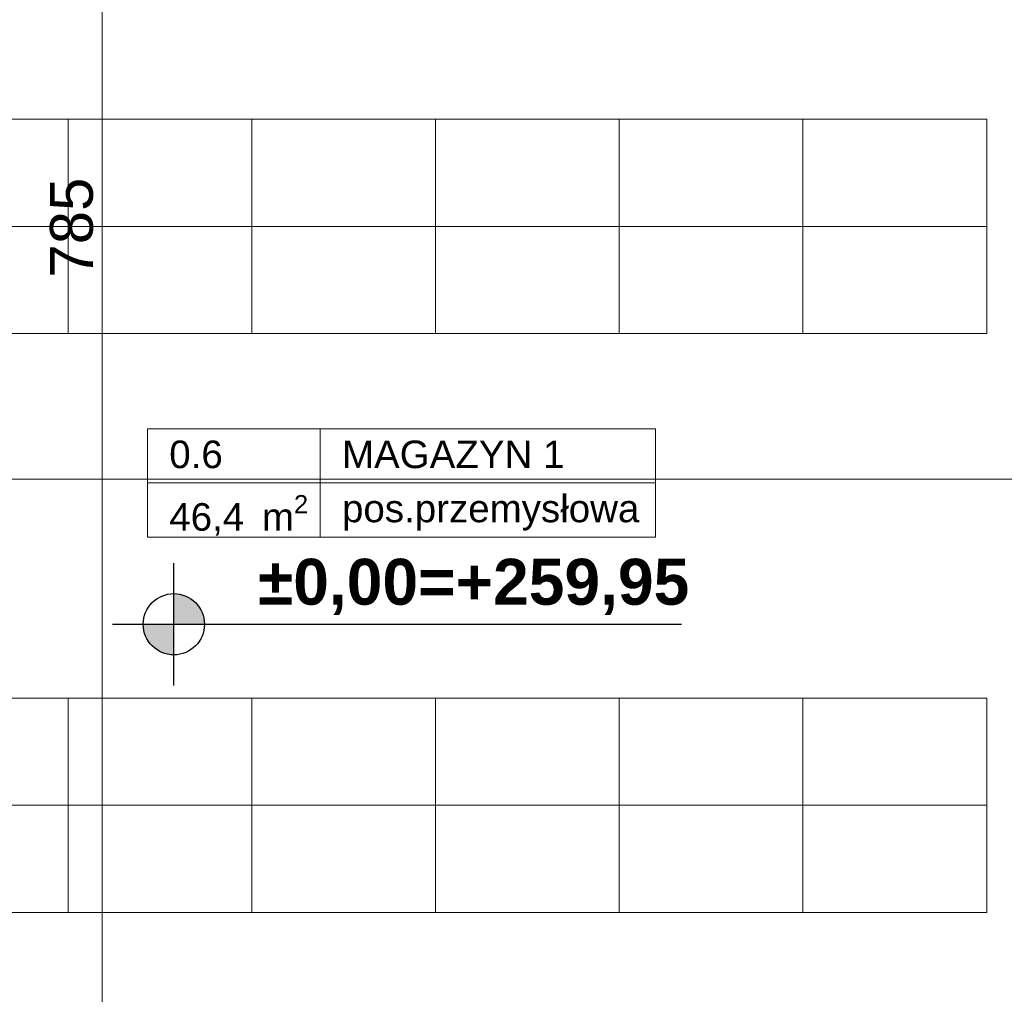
# Model space of a CAD drawing. Header units: millimetres. Extents: x -12989 to 357906, y -50379 to 30884.
# Tile 93 of 256: x 927 to 4143, y 8318 to 11500. Entities that reach past the tile are written whole.
import ezdxf
from ezdxf.enums import TextEntityAlignment as Align

# ---------------------------------------------------------------- set-up
doc = ezdxf.new("R2010")
doc.units = ezdxf.units.MM
doc.header["$MEASUREMENT"] = 0
doc.linetypes.add('Wipeout_Contour', pattern=[1000, 0, -1000])
for name, color, linetype in [('A_WYM_POSADZKI', 7, 'Continuous'), ('Nowe_A_OZN_STREFY', 7, 'Continuous'), ('Nowe_A_WN_WYPOSAZENIE', 7, 'Continuous'), ('Nowe_A_WYM_ZEWNETRZNE', 7, 'Continuous'), ('Nowe_Warstwa IFC.Import IFC', 7, 'Continuous')]:
    doc.layers.add(name, color=color, linetype=linetype)
for name, color, linetype, lineweight in [('A_WYM_POSADZKI_Nr_pióra__1', 7, 'Continuous', 13), ('A_WYM_POSADZKI_Nr_pióra__25', 7, 'Continuous', 25), ('Nowe_A_WN_WYPOSAZENIE_Nr_pióra__4', 7, 'Continuous', 13), ('Nowe_A_WYM_ZEWNETRZNE_Nr_pióra__1', 7, 'Continuous', 13), ('Nowe_A_WYM_ZEWNETRZNE_Nr_pióra__45', 7, 'Continuous', 15), ('Nowe_A_WYM_ZEWNETRZNE_Nr_pióra__85', 7, 'Continuous', 13), ('Nowe_Metryczki pomieszczeń Archicada_Nr_pióra__1', 7, 'Continuous', 13), ('Nowe_Warstwa IFC.Import IFC_Nr_pióra__1', 7, 'Continuous', 13), ('Nowe_Warstwa IFC.Import IFC_Nr_pióra__4', 7, 'Continuous', 13)]:
    doc.layers.add(name, color=color, linetype=linetype, lineweight=lineweight)
doc.styles.add('STYL_AUTOMATYCZNY_1', font='arial.ttf')
doc.styles.add('STYL_AUTOMATYCZNY_2', font='arial.ttf')
doc.styles.add('STYL_AUTOMATYCZNY_3', font='arial.ttf')
doc.styles.add('STYL_AUTOMATYCZNY_4', font='arial.ttf')
doc.dimstyles.new('STYL_AUTOMATYCZNY__1', dxfattribs={"dimtxt": 139.999998, "dimasz": 71.25, "dimexe": 0.18, "dimexo": 0.0625, "dimgap": 0, "dimtad": 1, "dimtih": 1, "dimtoh": 1, "dimdec": 0, "dimlfac": 0.1, "dimzin": 0, "dimdsep": 46, "dimtxsty": 'STYL_AUTOMATYCZNY_3', "dimblk": 'ARROWHEAD_6', "dimblk1": 'ARROWHEAD_6', "dimblk2": 'ARROWHEAD_6', "dimcen": 0.09, "dimse1": 1, "dimse2": 1, "dimclrd": 7, "dimclre": 7, "dimclrt": 7, "dimadec": 0, "dimazin": 0, "dimtfac": 1, "dimtdec": 4, "dimtmove": 0, "dimatfit": 3, "dimfxl": 0, "dimtolj": 1, "dimtzin": 0, "dimarcsym": 0})
doc.dimstyles.new('STYL_AUTOMATYCZNY__2', dxfattribs={"dimtxt": 139.999998, "dimasz": 71.25, "dimexe": 0.18, "dimexo": 0.0625, "dimgap": 0, "dimtad": 1, "dimdec": 0, "dimlfac": 0.1, "dimzin": 0, "dimdsep": 46, "dimtxsty": 'STYL_AUTOMATYCZNY_3', "dimblk": 'ARROWHEAD_6', "dimblk1": 'ARROWHEAD_6', "dimblk2": 'ARROWHEAD_6', "dimcen": 0.09, "dimse1": 1, "dimse2": 1, "dimclrd": 7, "dimclre": 7, "dimclrt": 7, "dimadec": 0, "dimazin": 0, "dimtfac": 1, "dimtdec": 4, "dimtmove": 0, "dimatfit": 3, "dimfxl": 0, "dimtolj": 1, "dimtzin": 0, "dimarcsym": 0})

# ---------------------------------------------------------------- blocks, each defined once
blk = doc.blocks.new('MAGAZYN 1_0.6_1_1', base_point=(1627.2, 9987.3))
at = {"color": 254, "linetype": 'Wipeout_Contour', "lineweight": 0, "ltscale": 40491.45928}
blk.add_wipeout([(1345.2, 9810.5), (1909.2, 9810.5), (1909.2, 10164.1), (1345.2, 10164.1)], dxfattribs=at).dxf.layer = 'Nowe_A_OZN_STREFY'
at = {"layer": 'Nowe_Metryczki pomieszczeń Archicada_Nr_pióra__1', "color": 7, "linetype": 'Continuous', "lineweight": 13}
for p, q in [((1345.2, 10164.1), (1345.2, 9810.5)), ((1345.2, 9987.3), (1345.2, 10164.1)), ((1345.2, 9810.5), (1345.2, 9987.3))]:
    blk.add_line(p, q, dxfattribs=at)
at = {"color": 254, "linetype": 'Wipeout_Contour', "lineweight": 0, "ltscale": 41195.355422}
blk.add_wipeout([(1909.2, 9810.5), (3004.2, 9810.5), (3004.2, 10164.1), (1909.2, 10164.1)], dxfattribs=at).dxf.layer = 'Nowe_A_OZN_STREFY'
at = {"layer": 'Nowe_Metryczki pomieszczeń Archicada_Nr_pióra__1', "color": 7, "linetype": 'Continuous', "lineweight": 13}
for p, q in [((1909.2, 10164.1), (1345.2, 10164.1)), ((1345.2, 10164.1), (1909.2, 10164.1)), ((1909.2, 9810.5), (1909.2, 10164.1)), ((1909.2, 10164.1), (1909.2, 9987.3)), ((1909.2, 10164.1), (3004.2, 10164.1)), ((1909.2, 9987.3), (1909.2, 10164.1)), ((3004.2, 10164.1), (3004.2, 9987.3)), ((1909.2, 9987.3), (1345.2, 9987.3)), ((1345.2, 9987.3), (1909.2, 9987.3)), ((1909.2, 9987.3), (1909.2, 9810.5)), ((3004.2, 9987.3), (1909.2, 9987.3)), ((1909.2, 9987.3), (3004.2, 9987.3)), ((1909.2, 9810.5), (1909.2, 9987.3)), ((3004.2, 9987.3), (3004.2, 9810.5)), ((1345.2, 9810.5), (1909.2, 9810.5)), ((1909.2, 9810.5), (1345.2, 9810.5)), ((3004.2, 9810.5), (1909.2, 9810.5))]:
    blk.add_line(p, q, dxfattribs=at)
at = {"layer": 'Nowe_Metryczki pomieszczeń Archicada_Nr_pióra__1', "color": 7, "lineweight": 13, "insert": (1415.9, 9947.8), "char_height": 90, "attachment_point": 1, "style": 'STYL_AUTOMATYCZNY_2'}
blk.add_mtext('\\A1;{\\pql;\\pt0,50;\\fArial|b0|i0|c238|p0;\\W1.000000;46,4\\fArial|b0|i0|c238|p0;\\W1.000000;\\A1{\\H.66x;\\S^  ;}\\fArial|b0|i0|c238|p0;\\W1.000000; m\\fArial|b0|i0|c238|p0;\\W1.000000;\\A1{\\H.66x;\\S2^  ;}}', dxfattribs=at)
at = {"layer": 'Nowe_Metryczki pomieszczeń Archicada_Nr_pióra__1', "color": 7, "lineweight": 13}
for tag, style, p in [('DUMMY_992', 'STYL_AUTOMATYCZNY_1', (1587.5, 10146.4)), ('DUMMY_994', 'STYL_AUTOMATYCZNY_2', (2693.2, 10146.4)), ('ROOM_NUMBER', 'STYL_AUTOMATYCZNY_1', (1415.9, 10125.8)), ('ROOM_NAME', 'STYL_AUTOMATYCZNY_2', (1980, 10125.8)), ('DUMMY_993', 'STYL_AUTOMATYCZNY_2', (1415.9, 9969.6)), ('DUMMY_995', 'STYL_AUTOMATYCZNY_2', (1980, 9969.6)), ('stFloorCovering', 'STYL_AUTOMATYCZNY_2', (1980, 9949.1))]:
    blk.add_attdef(tag, text='', height=90, dxfattribs=dict(at, style=style)).set_placement(p, align=Align.TOP_LEFT)
blk = doc.blocks.new('Regał 02 27[33]_1', base_point=(-114.6, 10824.9))
at = {"color": 254, "linetype": 'Wipeout_Contour', "lineweight": 0, "ltscale": 44107.74092}
blk.add_wipeout([(-114.6, 10824.9), (1085.4, 10824.9), (1085.4, 11174.9), (-114.6, 11174.9)], dxfattribs=at).dxf.layer = 'Nowe_A_WN_WYPOSAZENIE'
at = {"layer": 'Nowe_A_WN_WYPOSAZENIE_Nr_pióra__4', "color": 7, "linetype": 'Continuous', "lineweight": 13}
blk.add_line((485.4, 10824.9), (485.4, 11174.9), dxfattribs=at)
at = {"layer": 'Nowe_A_WN_WYPOSAZENIE_Nr_pióra__4', "color": 7, "linetype": 'Continuous', "lineweight": 13, "flags": 128}
blk.add_lwpolyline([(-114.6, 10824.9), (1085.4, 10824.9), (1085.4, 11174.9), (-114.6, 11174.9)], close=True, dxfattribs=at)
blk = doc.blocks.new('Regał 02 27[34]_1', base_point=(1085.4, 10824.9))
at = {"color": 254, "linetype": 'Wipeout_Contour', "lineweight": 0, "ltscale": 44576.435759}
blk.add_wipeout([(1085.4, 10824.9), (2285.4, 10824.9), (2285.4, 11174.9), (1085.4, 11174.9)], dxfattribs=at).dxf.layer = 'Nowe_A_WN_WYPOSAZENIE'
at = {"layer": 'Nowe_A_WN_WYPOSAZENIE_Nr_pióra__4', "color": 7, "linetype": 'Continuous', "lineweight": 13}
blk.add_line((1685.4, 10824.9), (1685.4, 11174.9), dxfattribs=at)
at = {"layer": 'Nowe_A_WN_WYPOSAZENIE_Nr_pióra__4', "color": 7, "linetype": 'Continuous', "lineweight": 13, "flags": 128}
blk.add_lwpolyline([(1085.4, 10824.9), (2285.4, 10824.9), (2285.4, 11174.9), (1085.4, 11174.9)], close=True, dxfattribs=at)
blk = doc.blocks.new('Regał 02 27[35]_1', base_point=(2285.4, 10824.9))
at = {"color": 254, "linetype": 'Wipeout_Contour', "lineweight": 0, "ltscale": 45547.742934}
blk.add_wipeout([(2285.4, 10824.9), (3485.4, 10824.9), (3485.4, 11174.9), (2285.4, 11174.9)], dxfattribs=at).dxf.layer = 'Nowe_A_WN_WYPOSAZENIE'
at = {"layer": 'Nowe_A_WN_WYPOSAZENIE_Nr_pióra__4', "color": 7, "linetype": 'Continuous', "lineweight": 13}
blk.add_line((2885.4, 10824.9), (2885.4, 11174.9), dxfattribs=at)
at = {"layer": 'Nowe_A_WN_WYPOSAZENIE_Nr_pióra__4', "color": 7, "linetype": 'Continuous', "lineweight": 13, "flags": 128}
blk.add_lwpolyline([(2285.4, 10824.9), (3485.4, 10824.9), (3485.4, 11174.9), (2285.4, 11174.9)], close=True, dxfattribs=at)
blk = doc.blocks.new('Regał 02 27[36]_1', base_point=(-114.6, 10474.9))
at = {"color": 254, "linetype": 'Wipeout_Contour', "lineweight": 0, "ltscale": 42711.27563}
blk.add_wipeout([(-114.6, 10474.9), (1085.4, 10474.9), (1085.4, 10824.9), (-114.6, 10824.9)], dxfattribs=at).dxf.layer = 'Nowe_A_WN_WYPOSAZENIE'
at = {"layer": 'Nowe_A_WN_WYPOSAZENIE_Nr_pióra__4', "color": 7, "linetype": 'Continuous', "lineweight": 13}
blk.add_line((485.4, 10474.9), (485.4, 10824.9), dxfattribs=at)
at = {"layer": 'Nowe_A_WN_WYPOSAZENIE_Nr_pióra__4', "color": 7, "linetype": 'Continuous', "lineweight": 13, "flags": 128}
blk.add_lwpolyline([(-114.6, 10474.9), (1085.4, 10474.9), (1085.4, 10824.9), (-114.6, 10824.9)], close=True, dxfattribs=at)
blk = doc.blocks.new('Regał 02 27[37]_1', base_point=(1085.4, 10474.9))
at = {"color": 254, "linetype": 'Wipeout_Contour', "lineweight": 0, "ltscale": 43195.042092}
blk.add_wipeout([(1085.4, 10474.9), (2285.4, 10474.9), (2285.4, 10824.9), (1085.4, 10824.9)], dxfattribs=at).dxf.layer = 'Nowe_A_WN_WYPOSAZENIE'
at = {"layer": 'Nowe_A_WN_WYPOSAZENIE_Nr_pióra__4', "color": 7, "linetype": 'Continuous', "lineweight": 13}
blk.add_line((1685.4, 10474.9), (1685.4, 10824.9), dxfattribs=at)
at = {"layer": 'Nowe_A_WN_WYPOSAZENIE_Nr_pióra__4', "color": 7, "linetype": 'Continuous', "lineweight": 13, "flags": 128}
blk.add_lwpolyline([(1085.4, 10474.9), (2285.4, 10474.9), (2285.4, 10824.9), (1085.4, 10824.9)], close=True, dxfattribs=at)
blk = doc.blocks.new('Regał 02 27[38]_1', base_point=(2285.4, 10474.9))
at = {"color": 254, "linetype": 'Wipeout_Contour', "lineweight": 0, "ltscale": 44196.568623}
blk.add_wipeout([(2285.4, 10474.9), (3485.4, 10474.9), (3485.4, 10824.9), (2285.4, 10824.9)], dxfattribs=at).dxf.layer = 'Nowe_A_WN_WYPOSAZENIE'
at = {"layer": 'Nowe_A_WN_WYPOSAZENIE_Nr_pióra__4', "color": 7, "linetype": 'Continuous', "lineweight": 13}
blk.add_line((2885.4, 10474.9), (2885.4, 10824.9), dxfattribs=at)
at = {"layer": 'Nowe_A_WN_WYPOSAZENIE_Nr_pióra__4', "color": 7, "linetype": 'Continuous', "lineweight": 13, "flags": 128}
blk.add_lwpolyline([(2285.4, 10474.9), (3485.4, 10474.9), (3485.4, 10824.9), (2285.4, 10824.9)], close=True, dxfattribs=at)
blk = doc.blocks.new('Regał 02 27[45]_1', base_point=(-114.6, 8935.2))
at = {"color": 254, "linetype": 'Wipeout_Contour', "lineweight": 0, "ltscale": 35176.310862}
blk.add_wipeout([(-114.6, 8935.2), (-114.6, 8585.2), (1085.4, 8585.2), (1085.4, 8935.2)], dxfattribs=at).dxf.layer = 'Nowe_A_WN_WYPOSAZENIE'
at = {"layer": 'Nowe_A_WN_WYPOSAZENIE_Nr_pióra__4', "color": 7, "linetype": 'Continuous', "lineweight": 13}
blk.add_line((485.4, 8935.2), (485.4, 8585.2), dxfattribs=at)
at = {"layer": 'Nowe_A_WN_WYPOSAZENIE_Nr_pióra__4', "color": 7, "linetype": 'Continuous', "lineweight": 13, "flags": 128}
blk.add_lwpolyline([(-114.6, 8935.2), (1085.4, 8935.2), (1085.4, 8585.2), (-114.6, 8585.2)], close=True, dxfattribs=at)
blk = doc.blocks.new('Regał 02 27[46]_1', base_point=(1085.4, 8935.2))
at = {"color": 254, "linetype": 'Wipeout_Contour', "lineweight": 0, "ltscale": 35761.392295}
blk.add_wipeout([(1085.4, 8935.2), (1085.4, 8585.2), (2285.4, 8585.2), (2285.4, 8935.2)], dxfattribs=at).dxf.layer = 'Nowe_A_WN_WYPOSAZENIE'
at = {"layer": 'Nowe_A_WN_WYPOSAZENIE_Nr_pióra__4', "color": 7, "linetype": 'Continuous', "lineweight": 13}
blk.add_line((1685.4, 8935.2), (1685.4, 8585.2), dxfattribs=at)
at = {"layer": 'Nowe_A_WN_WYPOSAZENIE_Nr_pióra__4', "color": 7, "linetype": 'Continuous', "lineweight": 13, "flags": 128}
blk.add_lwpolyline([(1085.4, 8935.2), (2285.4, 8935.2), (2285.4, 8585.2), (1085.4, 8585.2)], close=True, dxfattribs=at)
blk = doc.blocks.new('Regał 02 27[47]_1', base_point=(2285.4, 8935.2))
at = {"color": 254, "linetype": 'Wipeout_Contour', "lineweight": 0, "ltscale": 36963.578757}
blk.add_wipeout([(2285.4, 8935.2), (2285.4, 8585.2), (3485.4, 8585.2), (3485.4, 8935.2)], dxfattribs=at).dxf.layer = 'Nowe_A_WN_WYPOSAZENIE'
at = {"layer": 'Nowe_A_WN_WYPOSAZENIE_Nr_pióra__4', "color": 7, "linetype": 'Continuous', "lineweight": 13}
blk.add_line((2885.4, 8935.2), (2885.4, 8585.2), dxfattribs=at)
at = {"layer": 'Nowe_A_WN_WYPOSAZENIE_Nr_pióra__4', "color": 7, "linetype": 'Continuous', "lineweight": 13, "flags": 128}
blk.add_lwpolyline([(2285.4, 8935.2), (3485.4, 8935.2), (3485.4, 8585.2), (2285.4, 8585.2)], close=True, dxfattribs=at)
blk = doc.blocks.new('Regał 02 27[48]_1', base_point=(-114.6, 9285.2))
at = {"color": 254, "linetype": 'Wipeout_Contour', "lineweight": 0, "ltscale": 36571.138481}
blk.add_wipeout([(-114.6, 9285.2), (-114.6, 8935.2), (1085.4, 8935.2), (1085.4, 9285.2)], dxfattribs=at).dxf.layer = 'Nowe_A_WN_WYPOSAZENIE'
at = {"layer": 'Nowe_A_WN_WYPOSAZENIE_Nr_pióra__4', "color": 7, "linetype": 'Continuous', "lineweight": 13}
blk.add_line((485.4, 9285.2), (485.4, 8935.2), dxfattribs=at)
at = {"layer": 'Nowe_A_WN_WYPOSAZENIE_Nr_pióra__4', "color": 7, "linetype": 'Continuous', "lineweight": 13, "flags": 128}
blk.add_lwpolyline([(-114.6, 9285.2), (1085.4, 9285.2), (1085.4, 8935.2), (-114.6, 8935.2)], close=True, dxfattribs=at)
blk = doc.blocks.new('Regał 02 27[49]_1', base_point=(1085.4, 9285.2))
at = {"color": 254, "linetype": 'Wipeout_Contour', "lineweight": 0, "ltscale": 37134.418217}
blk.add_wipeout([(1085.4, 9285.2), (1085.4, 8935.2), (2285.4, 8935.2), (2285.4, 9285.2)], dxfattribs=at).dxf.layer = 'Nowe_A_WN_WYPOSAZENIE'
at = {"layer": 'Nowe_A_WN_WYPOSAZENIE_Nr_pióra__4', "color": 7, "linetype": 'Continuous', "lineweight": 13}
blk.add_line((1685.4, 9285.2), (1685.4, 8935.2), dxfattribs=at)
at = {"layer": 'Nowe_A_WN_WYPOSAZENIE_Nr_pióra__4', "color": 7, "linetype": 'Continuous', "lineweight": 13, "flags": 128}
blk.add_lwpolyline([(1085.4, 9285.2), (2285.4, 9285.2), (2285.4, 8935.2), (1085.4, 8935.2)], close=True, dxfattribs=at)
blk = doc.blocks.new('Regał 02 27[50]_1', base_point=(2285.4, 9285.2))
at = {"color": 254, "linetype": 'Wipeout_Contour', "lineweight": 0, "ltscale": 38293.806313}
blk.add_wipeout([(2285.4, 9285.2), (2285.4, 8935.2), (3485.4, 8935.2), (3485.4, 9285.2)], dxfattribs=at).dxf.layer = 'Nowe_A_WN_WYPOSAZENIE'
at = {"layer": 'Nowe_A_WN_WYPOSAZENIE_Nr_pióra__4', "color": 7, "linetype": 'Continuous', "lineweight": 13}
blk.add_line((2885.4, 9285.2), (2885.4, 8935.2), dxfattribs=at)
at = {"layer": 'Nowe_A_WN_WYPOSAZENIE_Nr_pióra__4', "color": 7, "linetype": 'Continuous', "lineweight": 13, "flags": 128}
blk.add_lwpolyline([(2285.4, 9285.2), (3485.4, 9285.2), (3485.4, 8935.2), (2285.4, 8935.2)], close=True, dxfattribs=at)
blk = doc.blocks.new('Regał 02 27[54]_1', base_point=(3485.4, 10474.9))
at = {"color": 254, "linetype": 'Wipeout_Contour', "lineweight": 0, "ltscale": 45225.300175}
blk.add_wipeout([(3485.4, 10474.9), (4085.4, 10474.9), (4085.4, 10824.9), (3485.4, 10824.9)], dxfattribs=at).dxf.layer = 'Nowe_A_WN_WYPOSAZENIE'
at = {"layer": 'Nowe_A_WN_WYPOSAZENIE_Nr_pióra__4', "color": 7, "linetype": 'Continuous', "lineweight": 13, "flags": 128}
blk.add_lwpolyline([(3485.4, 10474.9), (4085.4, 10474.9), (4085.4, 10824.9), (3485.4, 10824.9)], close=True, dxfattribs=at)
blk = doc.blocks.new('Regał 02 27[55]_1', base_point=(3485.4, 10824.9))
at = {"color": 254, "linetype": 'Wipeout_Contour', "lineweight": 0, "ltscale": 46546.459984}
blk.add_wipeout([(3485.4, 10824.9), (4085.4, 10824.9), (4085.4, 11174.9), (3485.4, 11174.9)], dxfattribs=at).dxf.layer = 'Nowe_A_WN_WYPOSAZENIE'
at = {"layer": 'Nowe_A_WN_WYPOSAZENIE_Nr_pióra__4', "color": 7, "linetype": 'Continuous', "lineweight": 13, "flags": 128}
blk.add_lwpolyline([(3485.4, 10824.9), (4085.4, 10824.9), (4085.4, 11174.9), (3485.4, 11174.9)], close=True, dxfattribs=at)
blk = doc.blocks.new('Regał 02 27[56]_1', base_point=(3485.4, 8585.2))
at = {"color": 254, "linetype": 'Wipeout_Contour', "lineweight": 0, "ltscale": 38189.119788}
blk.add_wipeout([(3485.4, 8585.2), (4085.4, 8585.2), (4085.4, 8935.2), (3485.4, 8935.2)], dxfattribs=at).dxf.layer = 'Nowe_A_WN_WYPOSAZENIE'
at = {"layer": 'Nowe_A_WN_WYPOSAZENIE_Nr_pióra__4', "color": 7, "linetype": 'Continuous', "lineweight": 13, "flags": 128}
blk.add_lwpolyline([(3485.4, 8585.2), (4085.4, 8585.2), (4085.4, 8935.2), (3485.4, 8935.2)], close=True, dxfattribs=at)
blk = doc.blocks.new('Regał 02 27[57]_1', base_point=(3485.4, 8935.2))
at = {"color": 254, "linetype": 'Wipeout_Contour', "lineweight": 0, "ltscale": 39477.750803}
blk.add_wipeout([(3485.4, 8935.2), (4085.4, 8935.2), (4085.4, 9285.2), (3485.4, 9285.2)], dxfattribs=at).dxf.layer = 'Nowe_A_WN_WYPOSAZENIE'
at = {"layer": 'Nowe_A_WN_WYPOSAZENIE_Nr_pióra__4', "color": 7, "linetype": 'Continuous', "lineweight": 13, "flags": 128}
blk.add_lwpolyline([(3485.4, 8935.2), (4085.4, 8935.2), (4085.4, 9285.2), (3485.4, 9285.2)], close=True, dxfattribs=at)
blk = doc.blocks.new('Standardowy znacznik osi[95]_1', base_point=(-2344.6, 10000))
at = {"layer": 'Nowe_Warstwa IFC.Import IFC_Nr_pióra__4', "color": 7, "linetype": 'Continuous', "lineweight": 13}
blk.add_line((-2344.6, 10000), (39576.7, 10000), dxfattribs=at)
at = {"layer": 'Nowe_Warstwa IFC.Import IFC_Nr_pióra__1', "color": 7, "lineweight": 13, "style": 'STYL_AUTOMATYCZNY_2'}
for tag, p in [('AC_MarkerText_1_0', (-2594.6, 10087.5)), ('AC_MarkerText_1_1', (39826.7, 10087.5))]:
    blk.add_attdef(tag, text='', height=175, dxfattribs=at).set_placement(p, align=Align.TOP_CENTER)
blk = doc.blocks.new('*D261')
at = {"layer": 'Nowe_A_WYM_ZEWNETRZNE_Nr_pióra__45', "color": 7, "linetype": 'Continuous', "lineweight": 15}
blk.add_line((-312.5, 15842.6), (-387.5, 15767.6), dxfattribs=at)
at = {"layer": 'Nowe_A_WYM_ZEWNETRZNE_Nr_pióra__85', "color": 7, "linetype": 'Continuous', "lineweight": 13}
blk.add_line((-350, 15805.1), (5565.7, 15805.1), dxfattribs=at)
blk = doc.blocks.new('ARROWHEAD_6')
at = {"color": 0, "linetype": 'Continuous', "lineweight": 0}
for p, q in [((-0.5, -0.5), (0.5, 0.5)), ((0, 0), (-1, 0))]:
    blk.add_line(p, q, dxfattribs=at)
blk = doc.blocks.new('*D262')
at = {"layer": 'Nowe_A_WYM_ZEWNETRZNE_Nr_pióra__45', "color": 7, "linetype": 'Continuous', "lineweight": 15}
for p, q in [((-312.5, 15842.6), (-387.5, 15767.6)), ((5603.2, 15842.6), (5528.2, 15767.6))]:
    blk.add_line(p, q, dxfattribs=at)
at = {"layer": 'Nowe_A_WYM_ZEWNETRZNE_Nr_pióra__85', "color": 7, "linetype": 'Continuous', "lineweight": 13}
for p, q in [((5565.7, 15734.8), (5565.7, 15875.5)), ((-350, 15805.1), (5565.7, 15805.1))]:
    blk.add_line(p, q, dxfattribs=at)
at = {"layer": 'Nowe_A_WYM_ZEWNETRZNE_Nr_pióra__1', "color": 7, "lineweight": 13, "char_height": 140, "attachment_point": 7, "style": 'STYL_AUTOMATYCZNY_3'}
for s, insert in [('\\A1;{\\pql;\\fArial|b0|i0|c238|p0;\\W1.000000;592}', (2340.9, 15833.1)), ('\\A1;{\\pql;\\fArial|b0|i0|c238|p0;\\W1.000000;15}', (5314.7, 15833.1))]:
    blk.add_mtext(s, dxfattribs=dict(at, insert=insert))
blk = doc.blocks.new('*D271')
at = {"layer": 'Nowe_A_WYM_ZEWNETRZNE_Nr_pióra__45', "color": 7, "linetype": 'Continuous', "lineweight": 15}
for p, q in [((-1341, 14887.5), (-1266, 14812.5)), ((-1341, 7037.3), (-1266, 6962.3))]:
    blk.add_line(p, q, dxfattribs=at)
at = {"layer": 'Nowe_A_WYM_ZEWNETRZNE_Nr_pióra__85', "color": 7, "linetype": 'Continuous', "lineweight": 13}
for p, q in [((-1233.2, 14850), (-1373.8, 14850)), ((-1303.5, 6999.8), (-1303.5, 14850)), ((-1233.2, 6999.8), (-1373.8, 6999.8))]:
    blk.add_line(p, q, dxfattribs=at)
at = {"layer": 'Nowe_A_WYM_ZEWNETRZNE_Nr_pióra__1', "color": 7, "lineweight": 13, "char_height": 140, "attachment_point": 7, "rotation": 90, "style": 'STYL_AUTOMATYCZNY_3'}
for s, insert in [('\\A1;{\\pql;\\fArial|b0|i0|c238|p0;\\W1.000000;15}', (-1331.5, 14598.9)), ('\\A1;{\\pql;\\fArial|b0|i0|c238|p0;\\W1.000000;785}', (-1331.5, 10658))]:
    blk.add_mtext(s, dxfattribs=dict(at, insert=insert))
blk = doc.blocks.new('*D281')
at = {"layer": 'Nowe_A_WYM_ZEWNETRZNE_Nr_pióra__45', "color": 7, "linetype": 'Continuous', "lineweight": 15}
for p, q in [((-462.5, 13180.3), (-537.5, 13105.3)), ((-312.5, 13180.3), (-387.5, 13105.3))]:
    blk.add_line(p, q, dxfattribs=at)
at = {"layer": 'Nowe_A_WYM_ZEWNETRZNE_Nr_pióra__85', "color": 7, "linetype": 'Continuous', "lineweight": 13}
for p, q in [((-500, 13072.5), (-500, 13213.1)), ((-350, 13072.5), (-350, 13213.1)), ((-556.3, 13142.8), (-500, 13142.8)), ((-500, 13142.8), (-350, 13142.8)), ((-350, 13142.8), (5565.7, 13142.8))]:
    blk.add_line(p, q, dxfattribs=at)
at = {"layer": 'Nowe_A_WYM_ZEWNETRZNE_Nr_pióra__1', "color": 7, "lineweight": 13, "insert": (-751.1, 13170.8), "char_height": 140, "attachment_point": 7, "style": 'STYL_AUTOMATYCZNY_3'}
blk.add_mtext('\\A1;{\\pql;\\fArial|b0|i0|c238|p0;\\W1.000000;15}', dxfattribs=at)
blk = doc.blocks.new('*D282')
at = {"layer": 'Nowe_A_WYM_ZEWNETRZNE_Nr_pióra__45', "color": 7, "linetype": 'Continuous', "lineweight": 15}
for p, q in [((-312.5, 13180.3), (-387.5, 13105.3)), ((5603.2, 13180.3), (5528.2, 13105.3))]:
    blk.add_line(p, q, dxfattribs=at)
at = {"layer": 'Nowe_A_WYM_ZEWNETRZNE_Nr_pióra__85', "color": 7, "linetype": 'Continuous', "lineweight": 13}
for p, q in [((5565.7, 13072.5), (5565.7, 13213.1)), ((-350, 13142.8), (5565.7, 13142.8))]:
    blk.add_line(p, q, dxfattribs=at)
at = {"layer": 'Nowe_A_WYM_ZEWNETRZNE_Nr_pióra__1', "color": 7, "lineweight": 13, "char_height": 140, "attachment_point": 7, "style": 'STYL_AUTOMATYCZNY_3'}
for s, insert in [('\\A1;{\\pql;\\fArial|b0|i0|c238|p0;\\W1.000000;592}', (2340.9, 13170.8)), ('\\A1;{\\pql;\\fArial|b0|i0|c238|p0;\\W1.000000;15}', (5314.7, 13170.8))]:
    blk.add_mtext(s, dxfattribs=dict(at, insert=insert))
blk = doc.blocks.new('Koty wysokościowe_3_1', base_point=(1430.8, 9526))
at = {"layer": 'A_WYM_POSADZKI_Nr_pióra__25', "linetype": 'Continuous', "lineweight": 25}
for points in [[(1430.8, 9526), (1530.8, 9526), (1523.2, 9564.3), (1501.6, 9596.7), (1469.1, 9618.4), (1430.8, 9626)], [(1430.8, 9526), (1330.8, 9526), (1338.5, 9487.7), (1360.1, 9455.3), (1392.6, 9433.6), (1430.8, 9426)]]:
    blk.add_hatch(color=7, dxfattribs=at).paths.add_polyline_path(points)
at = {"layer": 'A_WYM_POSADZKI_Nr_pióra__25', "color": 7, "linetype": 'Continuous', "lineweight": 25}
for p, q in [((1430.8, 9326), (1430.8, 9726)), ((1230.8, 9526), (3088.6, 9526))]:
    blk.add_line(p, q, dxfattribs=at)
blk.add_circle((1430.8, 9526), 100, dxfattribs=at)
at = {"layer": 'A_WYM_POSADZKI_Nr_pióra__1', "color": 7, "lineweight": 13, "insert": (1705.8, 9556), "char_height": 150, "attachment_point": 7, "style": 'STYL_AUTOMATYCZNY_4'}
blk.add_mtext('\\A1;{\\pql;\\fArial|b1|i0|c238|p0;\\W1.000000;±0,00=+259,95}', dxfattribs=at)
blk = doc.blocks.new('*D404')
at = {"layer": 'Nowe_A_WYM_ZEWNETRZNE_Nr_pióra__45', "color": 7, "linetype": 'Continuous', "lineweight": 15}
for p, q in [((1158.9, 14887.5), (1233.9, 14812.5)), ((1158.9, 7037.3), (1233.9, 6962.3))]:
    blk.add_line(p, q, dxfattribs=at)
at = {"layer": 'Nowe_A_WYM_ZEWNETRZNE_Nr_pióra__85', "color": 7, "linetype": 'Continuous', "lineweight": 13}
for p, q in [((1266.7, 14850), (1126.1, 14850)), ((1196.4, 6999.8), (1196.4, 14850)), ((1266.7, 6999.8), (1126.1, 6999.8))]:
    blk.add_line(p, q, dxfattribs=at)
at = {"layer": 'Nowe_A_WYM_ZEWNETRZNE_Nr_pióra__1', "color": 7, "lineweight": 13, "char_height": 140, "attachment_point": 7, "rotation": 90, "style": 'STYL_AUTOMATYCZNY_3'}
for s, insert in [('\\A1;{\\pql;\\fArial|b0|i0|c238|p0;\\W1.000000;15}', (1168.4, 14598.9)), ('\\A1;{\\pql;\\fArial|b0|i0|c238|p0;\\W1.000000;785}', (1168.4, 10658))]:
    blk.add_mtext(s, dxfattribs=dict(at, insert=insert))

msp = doc.modelspace()

# ---------------------------------------------------------------- block references
at = {"layer": 'Nowe_A_OZN_STREFY', "color": 7, "linetype": 'Continuous', "lineweight": 13}
msp.add_blockref('MAGAZYN 1_0.6_1_1', (1627.2, 9987.3), dxfattribs=at).add_auto_attribs({'ROOM_NAME': 'MAGAZYN 1', 'ROOM_NUMBER': '0.6', 'stFloorCovering': 'pos.przemysłowa'})
at = {"layer": 'Nowe_A_WN_WYPOSAZENIE', "color": 7, "linetype": 'Continuous', "lineweight": 13}
for name, p in [('Regał 02 27[33]_1', (-114.6, 10824.9)), ('Regał 02 27[45]_1', (-114.6, 8935.2))]:
    msp.add_blockref(name, p, dxfattribs=at)

# ---------------------------------------------------------------- next in the draw order: block references
at = {"layer": 'A_WYM_POSADZKI', "color": 7, "lineweight": 25}
msp.add_blockref('Koty wysokościowe_3_1', (1430.8, 9526), dxfattribs=at)
at = {"layer": 'Nowe_A_WN_WYPOSAZENIE', "color": 7, "linetype": 'Continuous', "lineweight": 13}
for name, p in [('Regał 02 27[34]_1', (1085.4, 10824.9)), ('Regał 02 27[46]_1', (1085.4, 8935.2))]:
    msp.add_blockref(name, p, dxfattribs=at)
at = {"layer": 'Nowe_Warstwa IFC.Import IFC', "color": 7, "linetype": 'Continuous', "lineweight": 13}
msp.add_blockref('Standardowy znacznik osi[95]_1', (-2344.6, 10000), dxfattribs=at)

# ---------------------------------------------------------------- next in the draw order: block references
at = {"layer": 'Nowe_A_WN_WYPOSAZENIE', "color": 7, "linetype": 'Continuous', "lineweight": 13}
for name, p in [('Regał 02 27[35]_1', (2285.4, 10824.9)), ('Regał 02 27[36]_1', (-114.6, 10474.9)), ('Regał 02 27[48]_1', (-114.6, 9285.2)), ('Regał 02 27[47]_1', (2285.4, 8935.2))]:
    msp.add_blockref(name, p, dxfattribs=at)

# ---------------------------------------------------------------- next in the draw order: block references
for name, p in [('Regał 02 27[37]_1', (1085.4, 10474.9)), ('Regał 02 27[49]_1', (1085.4, 9285.2))]:
    msp.add_blockref(name, p, dxfattribs=at)

# ---------------------------------------------------------------- next in the draw order: block references
for name, p in [('Regał 02 27[38]_1', (2285.4, 10474.9)), ('Regał 02 27[50]_1', (2285.4, 9285.2))]:
    msp.add_blockref(name, p, dxfattribs=at)

# ---------------------------------------------------------------- next in the draw order: block references
for name, p in [('Regał 02 27[54]_1', (3485.4, 10474.9)), ('Regał 02 27[56]_1', (3485.4, 8585.2))]:
    msp.add_blockref(name, p, dxfattribs=at)

# ---------------------------------------------------------------- next in the draw order: dimensions: what is measured, and where the dimension line sits
at = {"layer": 'Nowe_A_WYM_ZEWNETRZNE', "color": 7, "linetype": 'Continuous', "lineweight": 13}
dim = msp.add_linear_dim(base=(-1303.5, 14850), p1=(2607.9, 6999.8), p2=(-350, 14850), angle=90, dimstyle='STYL_AUTOMATYCZNY__2', dxfattribs=at)
dim.commit()
dim.dimension.update_dxf_attribs({"geometry": '*D271', "text_midpoint": (-1401.5, 10817.8), "dimtype": 160, "text_rotation": 90})

# ---------------------------------------------------------------- next in the draw order: block references
at = {"layer": 'Nowe_A_WN_WYPOSAZENIE', "color": 7, "linetype": 'Continuous', "lineweight": 13}
for name, p in [('Regał 02 27[55]_1', (3485.4, 10824.9)), ('Regał 02 27[57]_1', (3485.4, 8935.2))]:
    msp.add_blockref(name, p, dxfattribs=at)

# ---------------------------------------------------------------- next in the draw order: dimensions: what is measured, and where the dimension line sits
at = {"layer": 'Nowe_A_WYM_ZEWNETRZNE', "color": 7, "linetype": 'Continuous', "lineweight": 13}
for base, p1, p2, picture, middle in [((5565.7, 15805.1), (-350, 7500), (5565.7, 7500), '*D262', (2500.7, 15903.1)), ((-350, 15805.1466031), (-350, 14850), (-350, 7500), '*D261', (-350.1185827, 15903.146602)), ((-350, 13142.8), (-500, 7500), (-350, 7500), '*D281', (-644.5, 13240.8)), ((5565.7, 13142.8), (-350, 7500), (5565.7, 7500), '*D282', (2500.7, 13240.8))]:
    dim = msp.add_linear_dim(base=base, p1=p1, p2=p2, dimstyle='STYL_AUTOMATYCZNY__1', dxfattribs=at)
    dim.commit()
    dim.dimension.update_dxf_attribs({"geometry": picture, "text_midpoint": middle, "dimtype": 160})
dim = msp.add_linear_dim(base=(1196.4, 14850), p1=(2607.9, 6999.8), p2=(18000, 14850), angle=90, dimstyle='STYL_AUTOMATYCZNY__2', dxfattribs=at)
dim.commit()
dim.dimension.update_dxf_attribs({"geometry": '*D404', "text_midpoint": (1098.4, 10817.8), "dimtype": 160, "text_rotation": 90})

doc.saveas('drawing.dxf')
